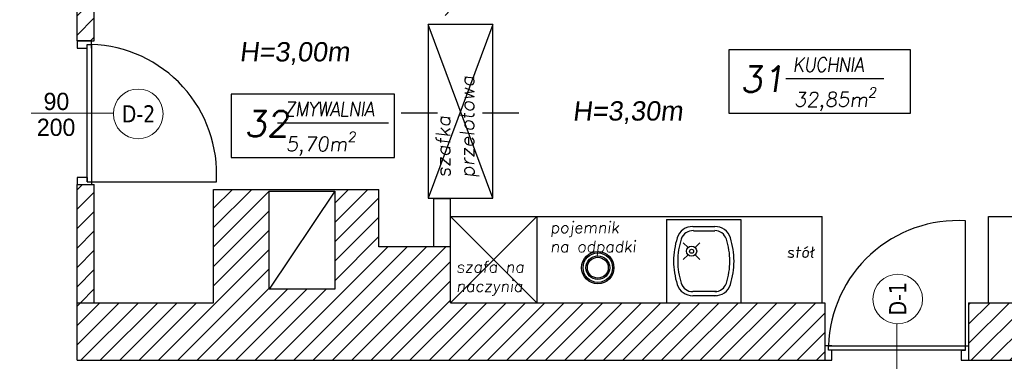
# Model space of a CAD drawing. Header units: millimetres. Extents: x -486876 to 553054, y -140324 to 834178.
# Tile 50 of 155: x -85132 to -78279, y 70426 to 72804. Entities that reach past the tile are written whole.
import ezdxf
from ezdxf.enums import TextEntityAlignment as Align

# ---------------------------------------------------------------- set-up
doc = ezdxf.new("R2010")
doc.units = ezdxf.units.MM
doc.linetypes.add('DASH2', pattern=[0.75, 0.5, -0.25])
for name, color, linetype, lineweight in [('_XREF', 252, 'DASH2', 13), ('XREF$0$okna', 8, 'Continuous', 20), ('XREF$0$ściana nośna', 8, 'Continuous', 30)]:
    doc.layers.add(name, color=color, linetype=linetype, lineweight=lineweight)
for name, color, linetype in [('XREF$0$ArchiCAD', 8, 'Continuous'), ('XREF$0$DRZWI', 8, 'Continuous'), ('XREF$0$MEBLE', 8, 'Continuous'), ('XREF$0$nowe ściany', 8, 'Continuous'), ('XREF$0$OPIS', 8, 'Continuous'), ('XREF$0$OPISY', 8, 'Continuous'), ('XREF$0$WYMIARY', 9, 'Continuous'), ('XREF$0$WYPEŁNIENIA', 8, 'Continuous'), ('XREF$0$ŚCIANY', 8, 'Continuous')]:
    doc.layers.add(name, color=color, linetype=linetype)
doc.styles.add('XREF$0$APLUS', font='arial.ttf', dxfattribs={"width": 0.6})
doc.styles.add('XREF$0$GENERATED_STYLE_1', font='txt')
doc.styles.add('XREF$0$ROMANS', font='romans.shx')
doc.styles.add('XREF$0$Standard', font='arial.ttf')
doc.styles.add('XREF$0$Verdana 0.8', font='verdana.ttf', dxfattribs={"width": 0.8})
pattern_1 = [(45, (-52999.899, 13162.694), (-6.7351921, 6.7351921), [])]

# ---------------------------------------------------------------- blocks, each defined once
blk = doc.blocks.new('XREF')
at = {"layer": 'XREF$0$WYPEŁNIENIA'}
h = blk.add_hatch(dxfattribs=at)
h.set_pattern_fill('ANSI31', color=256, scale=3)
h.set_pattern_definition(pattern_1)
h.paths.add_polyline_path([(2833.43, 10024.04), (2806.56, 10024.04), (2806.56, 10062.95), (2756.56, 10062.95), (2756.56, 10102.95), (2726.65, 10102.95), (2725.88, 10101.79), (2725.88, 10033.49), (2680.31, 10033.49), (2680.31, 10102.95), (2641.56, 10102.95), (2641.56, 10024.04), (2546.56, 10024.04), (2546.56, 9984.04), (2833.43, 9984.04)])
h.paths.add_polyline_path([(3067, 10024.04), (2833.43, 10024.04), (2833.43, 9984.04), (3067, 9984.04), (3067, 9994.04)])
h.paths.add_polyline_path([(2456.56, 10024.04), (2376.56, 10024.04), (2376.56, 10044.04), (2361.56, 10044.04), (2361.56, 10024.04), (2161.56, 10024.04), (2161.56, 10141.99), (2121.56, 10141.99), (2121.56, 9894.37), (1846.56, 9894.37), (1846.56, 9872.67), (1876.56, 9872.67), (2121.56, 9872.67), (2121.56, 9779.12), (2161.56, 9779.12), (2161.56, 9869.37), (2161.56, 9984.04), (2456.56, 9984.04)])
h.paths.add_polyline_path([(2376.56, 10304.91), (2361.56, 10304.91), (2361.56, 10144.04), (2371.64, 10144.04), (2376.56, 10144.04)])
h.paths.add_polyline_path([(2444.58, 10649.37), (2192.94, 10649.37), (2192.94, 10634.37), (2379.58, 10634.37), (2379.58, 10589.37), (2444.58, 10589.37)])
h.paths.add_polyline_path([(2161.56, 10634.37), (2192.94, 10634.37), (2192.94, 10649.37), (2161.56, 10649.37), (2161.56, 10704.67), (2121.56, 10704.67), (2121.56, 10581.7), (2161.56, 10581.7)])
h.paths.add_polyline_path([(2647.02, 10553.68), (2666.09, 10553.68), (2666.09, 10567.18), (2647.02, 10567.18)], flags=16)
h.paths.add_polyline_path([(2530.53, 10311.91), (2530.53, 10304.91), (2666.56, 10304.91), (2666.56, 10392.95), (2646.56, 10392.95), (2646.56, 10322.95), (2530.53, 10322.95)])
edge = h.paths.add_edge_path()
edge.add_line((2430.53, 10304.91), (2430.53, 10311.91))
edge.add_line((2430.53, 10311.91), (2433.03, 10311.91))
edge.add_line((2433.03, 10311.91), (2430.53, 10314.91))
edge.add_arc((2428.76, 10318.93), 4.39, 293.68346, 426.31654)
edge.add_line((2430.53, 10322.95), (2161.56, 10322.95))
edge.add_line((2161.56, 10322.95), (2161.56, 10418.77))
edge.add_line((2161.56, 10418.77), (2121.56, 10418.77))
edge.add_line((2121.56, 10418.77), (2121.56, 10304.91))
edge.add_line((2121.56, 10304.91), (2430.53, 10304.91))
h.paths.add_polyline_path([(2666.56, 10649.37), (2641.65, 10649.37), (2641.65, 10634.37), (2646.56, 10634.37), (2646.56, 10497.95), (2666.56, 10497.95)])
h = blk.add_hatch(dxfattribs=at)
h.set_pattern_fill('ANSI31', color=256, scale=3)
h.set_pattern_definition(pattern_1)
h.paths.add_polyline_path([(2558.56, 10304.91), (2546.56, 10304.91), (2546.56, 10206.27), (2556.56, 10206.27), (2558.56, 10206.27)])
h.paths.add_polyline_path([(2558.56, 10106.27), (2546.56, 10106.27), (2546.56, 10024.04), (2558.56, 10024.04)])
h.paths.add_polyline_path([(2161.56, 9779.12), (2121.56, 9779.12), (2121.56, 9694.37), (2161.56, 9694.37)])
h.paths.add_polyline_path([(2161.56, 9424.37), (2121.56, 9424.37), (2121.56, 9247.17), (1876.56, 9247.17), (1846.56, 9247.17), (1846.56, 9224.37), (2134.58, 9224.37), (2134.58, 9090.15), (2519.93, 9090.15), (2519.93, 9115.15), (2161.56, 9115.15)])
h.paths.add_polyline_path([(1876.56, 9441.47), (1846.56, 9441.47), (1846.56, 9404.47), (1876.56, 9404.47)])
h.paths.add_polyline_path([(1876.56, 9715.37), (1846.56, 9715.37), (1846.56, 9678.37), (1876.56, 9678.37)])
h.paths.add_polyline_path([(2699.1, 9115.15), (2648.93, 9115.15), (2648.93, 9090.15), (2699.1, 9090.15)])
h.paths.add_polyline_path([(2878.28, 9115.15), (2833.43, 9115.15), (2833.43, 9090.15), (2878.28, 9090.15)])
h.paths.add_polyline_path([(3386.56, 9321.43), (3541.76, 9319.38), (3541.76, 9339.38), (3386.56, 9341.43), (3386.56, 9472.15), (3361.56, 9472.15), (3361.56, 9115.15), (3007.28, 9115.15), (3007.28, 9090.15), (3386.56, 9090.15)])
h.paths.add_polyline_path([(3386.56, 9779.12), (3361.56, 9779.12), (3361.56, 9622.15), (3386.56, 9622.15)])
h.paths.add_polyline_path([(3386.56, 9871.31), (3361.56, 9871.31), (3361.56, 9779.12), (3386.56, 9779.12)])
h.paths.add_polyline_path([(3409.56, 10024.04), (3386.56, 10024.04), (3386.56, 10471.78), (3409.68, 10471.78), (3409.68, 10496.78), (3386.56, 10496.78), (3386.56, 10611.78), (3447.56, 10611.78), (3447.56, 10651.78), (3326.56, 10651.78), (3326.56, 10611.78), (3361.56, 10611.78), (3361.56, 10024.04), (3167, 10024.04), (3167, 9984.04), (3361.56, 9984.04), (3361.56, 9971.31), (3386.56, 9971.31), (3386.56, 9984.04), (3409.56, 9984.04)])
h.paths.add_polyline_path([(3221.56, 10651.78), (3201.56, 10651.78), (3201.56, 10666.78), (3176.56, 10666.78), (3176.56, 10322.95), (3201.56, 10322.95), (3201.56, 10611.78), (3221.56, 10611.78)])
h.paths.add_polyline_path([(2666.56, 10481.33), (2666.56, 10497.95), (2646.56, 10497.95), (2646.56, 10392.95), (2666.56, 10392.95)])
h.paths.add_polyline_path([(2833.43, 10649.37), (2666.56, 10649.37), (2666.56, 10637.37), (2833.43, 10637.37)])
h.paths.add_polyline_path([(2896.56, 10649.37), (2833.56, 10649.37), (2833.56, 10589.37), (2896.56, 10589.37)])
h.paths.add_polyline_path([(2896.56, 10649.37), (2884.56, 10649.37)])
h.paths.add_polyline_path([(3055.46, 10649.37), (2896.56, 10649.37), (2896.56, 10637.37), (3055.46, 10637.37)])
h.paths.add_polyline_path([(3033.87, 10637.37), (3021.87, 10637.37), (3021.87, 10496.71), (3033.87, 10496.71)])
h.paths.add_polyline_path([(3176.56, 10649.37), (3155.46, 10649.37), (3155.46, 10637.37), (3176.56, 10637.37)])
h.paths.add_polyline_path([(2806.56, 10316.91), (2666.56, 10316.91), (2666.56, 10304.91), (2794.56, 10304.91), (2794.56, 10223.94), (2806.56, 10223.94)])
at = {"layer": 'XREF$0$DRZWI'}
for points in [[(2556.56, 10201.27), (2556.56, 10206.27), (2546.56, 10206.27), (2546.56, 10201.27)], [(2546.56, 10201.27), (2553.47, 10201.27)], [(2553.56, 10108.27), (2553.56, 10203.77), (2556.56, 10203.77), (2556.56, 10203.77), (2556.64, 10106.27)], [(2553.56, 10111.27), (2546.56, 10111.27), (2546.56, 10106.27)], [(2553.56, 10111.27), (2553.56, 10108.27), (2643.56, 10108.27), (2643.56, 10108.27)], [(3162, 9991.04), (3165, 9991.04), (3165, 10081.04), (3165, 10081.04)], [(3072, 9994.04), (3067, 9994.04), (3067, 9984.04), (3072, 9984.04)], [(3165, 9991.04), (3069.5, 9991.04), (3069.5, 9994.04), (3069.5, 9994.04), (3167, 9994.12)], [(3072, 9984.04), (3072, 9990.95)], [(3162, 9991.04), (3162, 9984.04), (3167, 9984.04)]]:
    blk.add_lwpolyline(points, dxfattribs=at)
for centre, start, end in [((2553.61, 10113.71), 356.53875, 88.12796), ((3159.56, 9991.09), 86.53875, 178.12796)]:
    blk.add_arc(centre, 90.11, start, end, dxfattribs=at)
at = {"layer": 'XREF$0$MEBLE', "lineweight": 25, "ltscale": 1.2}
for p, q in [((2836.01, 10096.92), (2791.01, 10217.6)), ((2836.01, 10217.6), (2791.01, 10096.92))]:
    blk.add_line(p, q, dxfattribs=at)
at = {"layer": 'XREF$0$MEBLE'}
for p, q in [((2772.19, 10156.24), (2797.42, 10156.24)), ((2828.81, 10156.24), (2854.03, 10156.24)), ((2806.56, 10084.04), (3065.11, 10084.04)), ((2866.56, 10084.04), (2806.56, 10024.04)), ((2806.56, 10084.04), (2866.56, 10024.04)), ((2866.56, 10084.04), (2866.56, 10024.04)), ((3065.11, 10024.04), (3065.11, 10084.04)), ((3181.04, 10084.04), (3361.56, 10084.04)), ((3181.04, 10024.04), (3181.04, 10084.04))]:
    blk.add_line(p, q, dxfattribs=at)
at = {"layer": 'XREF$0$MEBLE', "ltscale": 1.2}
for p, q in [((2956.75, 10081.92), (2956.75, 10024.04)), ((2956.75, 10081.92), (3008.63, 10081.92)), ((3008.63, 10081.92), (3008.63, 10024.04)), ((3008.63, 10081.92), (3008.63, 10024.04)), ((2975.13, 10077.09), (2990.43, 10077.09)), ((2975.13, 10077.09), (2990.43, 10077.09)), ((2975.7, 10074.2), (2990.43, 10074.2)), ((2975.7, 10074.2), (2990.43, 10074.2)), ((2971.79, 10062.39), (2968.49, 10065.7)), ((2971.79, 10062.39), (2968.49, 10065.7)), ((2976.8, 10062.39), (2980.1, 10065.7)), ((2976.8, 10062.39), (2980.1, 10065.7)), ((2971.79, 10057.38), (2968.49, 10054.08)), ((2971.79, 10057.38), (2968.49, 10054.08)), ((2976.8, 10057.39), (2980.1, 10054.08)), ((2976.8, 10057.39), (2980.1, 10054.08)), ((2991.58, 10031.75), (2975.13, 10031.75)), ((2991.58, 10031.75), (2975.13, 10031.75)), ((2991.58, 10028.86), (2975.13, 10028.86)), ((2991.58, 10028.86), (2975.13, 10028.86)), ((2956.75, 10024.04), (3008.63, 10024.04))]:
    blk.add_line(p, q, dxfattribs=at)
at = {"layer": 'XREF$0$MEBLE', "lineweight": 25, "ltscale": 1.2}
blk.add_lwpolyline([(2791.01, 10217.6), (2791.01, 10096.92), (2836.01, 10096.92), (2836.01, 10217.6)], close=True, dxfattribs=at)
at = {"layer": 'XREF$0$MEBLE', "ltscale": 1.2}
for radius in [3.54, 3.54, 1.42, 1.42]:
    blk.add_circle((2974.3, 10059.89), radius, dxfattribs=at)
at = {"layer": 'XREF$0$MEBLE'}
for radius in [11.25, 10.25, 8.25, 7.25]:
    blk.add_circle((2909.02, 10048.43), radius, dxfattribs=at)
at = {"layer": 'XREF$0$MEBLE', "ltscale": 1.2}
for centre, radius, start, end in [((2975.13, 10065.73), 11.38, 90, 162.20419), ((2975.13, 10065.73), 11.38, 90, 162.20419), ((2975.13, 10065.73), 8.49, 86.16417, 162.20419), ((2975.13, 10065.73), 8.49, 86.16417, 162.20419), ((2990.43, 10065.72), 11.38, 17.79581, 90), ((2990.43, 10065.72), 11.38, 17.79581, 90), ((2990.43, 10065.72), 8.49, 17.79581, 90), ((2990.43, 10065.72), 8.49, 17.79581, 90), ((3014.81, 10053), 53.06, 162.20419, 180), ((3014.81, 10053), 53.06, 162.20419, 180), ((3014.81, 10053), 50.16, 162.20419, 180), ((3014.81, 10053), 50.16, 162.20419, 180), ((2950.75, 10052.98), 50.16, 360, 17.79581), ((2950.75, 10052.98), 50.16, 360, 17.79581), ((2950.75, 10052.98), 53.06, 360, 17.79581), ((2950.75, 10052.98), 53.06, 360, 17.79581), ((3014.81, 10053), 53.06, 180, 197.79581), ((3014.81, 10053), 53.06, 180, 197.79581), ((3014.81, 10053), 50.16, 180, 197.79581), ((3014.81, 10053), 50.16, 180, 197.79581), ((2950.75, 10052.98), 50.16, 342.20419, 360), ((2950.75, 10052.98), 50.16, 342.20419, 360), ((2950.75, 10052.98), 53.06, 342.20419, 360), ((2950.75, 10052.98), 53.06, 342.20419, 360), ((2974.55, 10041.05), 9.33, 180, 180.02774), ((2974.55, 10041.05), 9.33, 180, 180.02774), ((2975.17, 10040.29), 11.43, 197.87696, 269.78772), ((2975.17, 10040.29), 11.43, 197.87696, 269.78772), ((2975.17, 10040.29), 8.53, 197.9046, 269.7154), ((2975.17, 10040.29), 8.53, 197.9046, 269.7154), ((2990.43, 10040.24), 8.49, 270, 342.20419), ((2990.43, 10040.24), 8.49, 270, 342.20419), ((2990.43, 10040.24), 11.38, 270, 342.20419), ((2990.43, 10040.24), 11.38, 270, 342.20419)]:
    blk.add_arc(centre, radius, start, end, dxfattribs=at)
at = {"layer": 'XREF$0$nowe ściany'}
for p, q in [((2546.56, 10206.27), (2546.56, 10304.91)), ((2558.56, 10206.27), (2558.56, 10304.91)), ((2546.56, 10206.27), (2558.56, 10206.27)), ((2546.56, 10024.04), (2546.56, 10106.27)), ((2546.56, 10106.27), (2558.56, 10106.27)), ((2558.56, 10024.04), (2558.56, 10106.27)), ((2806.56, 10096.24), (2794.56, 10096.24)), ((2794.56, 10096.24), (2794.56, 10062.95)), ((2806.56, 10062.95), (2806.56, 10096.24)), ((3067, 10024.04), (3067, 9984.04)), ((3167, 10024.04), (3167, 9984.04))]:
    blk.add_line(p, q, dxfattribs=at)
at = {"layer": 'XREF$0$okna'}
for points in [[(2514.71, 10156.02), (2571.83, 10156.02)], [(3117.25, 9952.19), (3117.25, 10009.31)]]:
    blk.add_lwpolyline(points, dxfattribs=at)
for centre in [(2589.16, 10155.49), (3117.77, 10026.64)]:
    blk.add_circle(centre, 17.28, dxfattribs=at)
at = {"layer": 'XREF$0$OPIS'}
for p, q in [((3039.81, 10180.2), (3107.98, 10180.2)), ((2686.08, 10149.26), (2763.43, 10149.26))]:
    blk.add_line(p, q, dxfattribs=at)
for points in [[(3126.57, 10200.12), (3000.15, 10200.12), (3000.15, 10155.96), (3126.57, 10155.96)], [(2767.41, 10169.17), (2653.85, 10169.17), (2653.85, 10125.01), (2767.41, 10125.01)]]:
    blk.add_lwpolyline(points, close=True, dxfattribs=at)
at = {"layer": 'XREF$0$ściana nośna'}
for p, q in [((2641.56, 10102.95), (2756.56, 10102.95)), ((2641.56, 10024.04), (2641.56, 10102.95)), ((2756.56, 10062.95), (2756.56, 10102.95)), ((2806.56, 10062.95), (2756.56, 10062.95)), ((2806.56, 10024.04), (2806.56, 10062.95)), ((2546.56, 10024.04), (2641.56, 10024.04)), ((2546.56, 9984.04), (2546.56, 10024.04)), ((2806.56, 10024.04), (3067, 10024.04)), ((3167, 10024.04), (3361.56, 10024.04)), ((2546.56, 9984.04), (3067, 9984.04)), ((3167, 9984.04), (3361.56, 9984.04))]:
    blk.add_line(p, q, dxfattribs=at)
at = {"layer": 'XREF$0$ŚCIANY'}
blk.add_line((2725.88, 10101.79), (2680.31, 10033.49), dxfattribs=at)
blk.add_lwpolyline([(2680.31, 10101.79), (2725.88, 10101.79), (2725.88, 10033.49), (2680.31, 10033.49)], close=True, dxfattribs=at)
at = {"style": 'XREF$0$APLUS'}
blk.add_attdef('165', text='', height=12.94, rotation=90, dxfattribs=at).set_placement((5850.28, 4086.91), align=Align.TOP_CENTER)
blk.add_attdef('70', text='', height=12.94, rotation=90, dxfattribs=at).set_placement((5846.74, 4087.03), align=Align.BOTTOM_CENTER)
at = {"layer": 'XREF$0$ArchiCAD', "style": 'XREF$0$GENERATED_STYLE_1'}
for s, p in [('90', (2523.28, 10154.55)), ('200', (2518.59, 10136.54))]:
    blk.add_text(s, height=12, rotation=0, dxfattribs=at).set_placement(p, align=Align.BOTTOM_LEFT)
at = {"layer": 'XREF$0$DRZWI', "style": 'XREF$0$APLUS'}
for tag, height, p in [('90', 10.59, (3968.05, 17970.78)), ('90', 10.59, (4273.69, 17907.63)), ('90', 10.59, (4647.11, 17907.63)), ('90', 10.59, (4995.74, 17907.63)), ('90', 10.59, (5345.01, 17907.63)), ('90', 8.24, (3625.86, 17450.53)), ('90', 8.24, (4282.58, 17436.64)), ('90', 8.24, (4577.82, 17436.64)), ('90', 8.24, (5003.12, 17436.64)), ('90', 8.24, (5300.95, 17436.64)), ('90', 8.24, (5625.63, 17350.96)), ('110', 12.94, (3772.73, 10725.01)), ('100', 12.94, (3763.85, 10003.38)), ('90', 10.59, (3383.41, 9921.97)), ('83', 10.59, (4118.73, 4184.03))]:
    blk.add_attdef(tag, text='', height=height, dxfattribs=at).set_placement(p, align=Align.BOTTOM_CENTER)
for tag, height, p in [('200', 10.59, (3967.95, 17967.89)), ('200', 10.59, (4273.59, 17904.74)), ('200', 10.59, (4647.01, 17904.74)), ('200', 10.59, (4995.64, 17904.74)), ('200', 10.59, (5344.91, 17904.74)), ('200', 8.24, (3625.86, 17448.28)), ('200', 8.24, (4282.58, 17434.39)), ('200', 8.24, (4577.82, 17434.39)), ('200', 8.24, (5003.12, 17434.39)), ('200', 8.24, (5300.95, 17434.39)), ('200', 8.24, (5625.63, 17348.71)), ('210', 12.94, (3772.6, 10721.48)), ('200', 12.94, (3763.85, 9999.84)), ('200', 10.59, (3383.31, 9919.08)), ('178', 10.59, (4118.62, 4181.14))]:
    blk.add_attdef(tag, text='', height=height, dxfattribs=at).set_placement(p, align=Align.TOP_CENTER)
for tag, height, p in [('205', 10.59, (4204.92, 17787.31)), ('210', 10.59, (5722.65, 17787.31)), ('210', 12.94, (4602.86, 17776.83)), ('210', 12.94, (4951.5, 17776.83)), ('210', 12.94, (5300.98, 17776.83)), ('210', 12.94, (4044.07, 17776.19)), ('210', 12.94, (3579.16, 17557.04)), ('210', 12.94, (3935.88, 17557.04)), ('210', 12.94, (4219.13, 17557.04)), ('210', 12.94, (4633.7, 17557.04)), ('210', 12.94, (4958.43, 17557.04)), ('210', 12.94, (5356.84, 17557.04)), ('210', 12.94, (5615.9, 17557.04)), ('200', 11.76, (4716.1, 10187.15)), ('200', 11.76, (4936.97, 10128.95)), ('200', 11.76, (5363.02, 10117.1)), ('210', 13.53, (3475.75, 9987.9)), ('170', 11.76, (4209.38, 4035.73))]:
    blk.add_attdef(tag, text='', height=height, rotation=90, dxfattribs=at).set_placement(p, align=Align.TOP_CENTER)
for tag, height, p in [('100', 10.59, (5719.75, 17787.41)), ('96', 10.59, (4202.03, 17787.41)), ('100', 12.94, (4599.33, 17776.96)), ('100', 12.94, (4947.96, 17776.96)), ('100', 12.94, (5297.45, 17776.96)), ('100', 12.94, (4040.53, 17776.32)), ('100', 12.94, (3575.63, 17557.16)), ('100', 12.94, (3932.34, 17557.16)), ('100', 12.94, (4215.59, 17557.16)), ('100', 12.94, (4630.17, 17557.16)), ('100', 12.94, (4954.89, 17557.16)), ('100', 12.94, (5353.3, 17557.16)), ('100', 12.94, (5612.36, 17557.16)), ('90', 11.76, (4712.89, 10187.26)), ('90', 11.76, (4933.75, 10129.07)), ('90', 11.76, (5359.81, 10117.21)), ('120', 13.53, (3472.06, 9987.9)), ('90', 11.76, (4206.17, 4035.84))]:
    blk.add_attdef(tag, text='', height=height, rotation=90, dxfattribs=at).set_placement(p, align=Align.BOTTOM_CENTER)
at = {"layer": 'XREF$0$OPIS', "ltscale": 1.2, "char_height": 13.44, "width": 367.7213, "attachment_point": 1, "style": 'XREF$0$Standard'}
for s, insert in [('{\\Q7;H=3,00m}', (2659.51, 10205.42)), ('{\\Q7;H=3,30m}', (2891.38, 10164.26))]:
    blk.add_mtext(s, dxfattribs=dict(at, insert=insert))
at = {"layer": 'XREF$0$OPIS', "attachment_point": 1, "style": 'XREF$0$Standard'}
for s, insert, char_height in [('\\A1;{\\Fromans|c238;\\Q8;\\W0.9;\\T0.95;KUCHNIA}', (3044.68, 10194.83), 10), ('\\A1;{\\Fromans|c238;\\Q8;31}', (3008.28, 10188.58), 18), ('\\A1;{\\Fromans|c238;\\Q8;32,85m\\H0.7x;\\S2^ ;}', (3045.6, 10173.89), 10), ('\\A1;{\\Fromans|c238;\\Q8;\\W0.9;\\T0.95;ZMYWALNIA}', (2690.95, 10163.88), 10), ('\\A1;{\\Fromans|c238;\\Q8;32}', (2663.12, 10157.64), 18), ('\\A1;{\\Fromans|c238;\\Q8;5,70m\\H0.7x;\\S2^ ;}', (2691.86, 10142.94), 10)]:
    blk.add_mtext_dynamic_manual_height_columns(s, width=79.0239, gutter_width=1, heights=[0], dxfattribs=dict(at, insert=insert, char_height=char_height))
at = {"layer": 'XREF$0$OPISY', "style": 'XREF$0$Verdana 0.8', "width": 0.8}
for s, rotation, p in [('D-2', 360, (2589.33, 10155.49)), ('D-1', 90, (3117.77, 10026.81))]:
    blk.add_text(s, height=12, rotation=rotation, dxfattribs=at).set_placement(p, align=Align.MIDDLE_CENTER)
at = {"layer": 'XREF$0$WYMIARY', "insert": (2796.37, 10111.1), "char_height": 10, "width": 218.2844, "attachment_point": 1, "rotation": 90, "style": 'XREF$0$ROMANS'}
blk.add_mtext('{\\Q7;szafka \\Pprzelotowa}', dxfattribs=at)
at = {"layer": 'XREF$0$WYMIARY', "char_height": 8, "width": 174.6276, "attachment_point": 1, "style": 'XREF$0$ROMANS'}
for s, insert in [('{\\Q7;pojemnik \\Pna odpadki}', (2875.94, 10080.49)), ('{\\Q7;stół}', (3040.37, 10063.21)), ('{\\Q7;szafa na \\Pnaczynia}', (2810.5, 10053.01))]:
    blk.add_mtext(s, dxfattribs=dict(at, insert=insert))

msp = doc.modelspace()

# ---------------------------------------------------------------- block references
at = {"layer": '_XREF', "xscale": 10, "yscale": 10, "zscale": 10}
msp.add_blockref('XREF', (-110198.46986, -29406.42919), dxfattribs=at)

doc.saveas('drawing.dxf')
